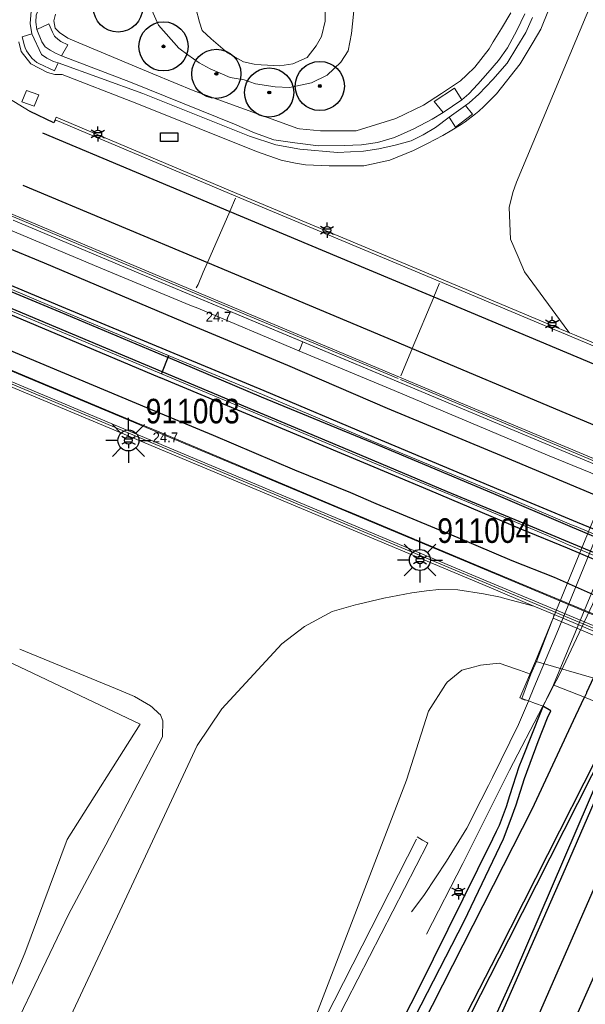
# Model space of a CAD drawing. Header units: metres. Extents: x 169249 to 194689, y 406250 to 412203.
# Tile 7 of 35: x 169576 to 169633, y 407034 to 407134. Entities that reach past the tile are written whole.
import ezdxf
from ezdxf.enums import TextEntityAlignment as Align

# ---------------------------------------------------------------- set-up
doc = ezdxf.new("R2010")
doc.units = ezdxf.units.M
doc.layers.get('0').update_dxf_attribs({"lineweight": 25})
for name, color, linetype, lineweight in [('B-WE-BV-GELEIDECONSTRUCTIE-G', 210, 'Continuous', 18), ('B-WE-GR-BOOM-S', 90, 'Continuous', 25), ('B-WE-GW-TALUD_KRUIN-G', 90, 'Continuous', 18), ('B-WE-GW-TALUD_TEEN-G', 90, 'Continuous', 18), ('B-WE-GW-WATERGANG_INSTEEK-G', 160, 'Continuous', 18), ('B-WE-GW-WATERGANG_SLOOT_BODEM-G', 160, 'Continuous', 18), ('B-WE-IE-TERREINAFSCHEIDING_KUNSTMATIG_MUUR-G', 90, 'IE-TERREINAFSCHEIDING-KUNSTMATIG-DICHT', 18), ('B-WE-IE-TERREINAFSCHEIDING_KUNSTMATIG_MUUR-GV', 90, 'IE-TERREINAFSCHEIDING-KUNSTMATIG-DICHT', 18), ('B-WE-KL-ET_LS_OV_LICHTMAST-S', 190, 'Continuous', 25), ('B-WE-KW-KUNSTWERK-G', 170, 'Continuous', 18), ('B-WE-KW-KUNSTWERK_GELUIDSWERING_SCHERM-G', 170, 'Continuous', 18), ('B-WE-KW-VOEGOVERGANG-G', 170, 'Continuous', 18), ('B-WE-OG-TOPOGRAFIE_TERREIN_ONBEGROEID-GV', 92, 'Continuous', 18), ('B-WE-OG-TOPOGRAFIE_WEG_BERM-GV', 62, 'Continuous', 18), ('B-WE-OG-TOPOGRAFIE_WEG_RIJWEG-GV', 252, 'Continuous', 18), ('B-WE-OG-TOPOGRAFIE_WEG_VERHARD-G', 252, 'Continuous', 18)]:
    doc.layers.add(name, color=color, linetype=linetype, lineweight=lineweight)
for name, color, linetype in [('B-WE-IE-MEUBILAIR_WEGMEUBILAIR-S', 7, 'Continuous'), ('B-WE-OG-TOPOGRAFIE_WEG_RIJWEG-G', 7, 'Continuous'), ('B-WE-OG-TOPOGRAFIE_WEG_VERKEERSEILAND-GV', 7, 'Continuous'), ('B-WE-VH-GOOT-G', 7, 'Continuous'), ('B-WE-VW-MARKERING-G', 7, 'Continuous'), ('Label_Puntobject', 7, 'Continuous')]:
    doc.layers.add(name, color=color, linetype=linetype)
doc.styles.add('ARIAL', font='ARIALN.TTF', dxfattribs={"height": 1})
doc.styles.add('NLCS-ISO', font='txt')
doc.linetypes.add('IE-TERREINAFSCHEIDING-KUNSTMATIG-DICHT', pattern='A,8,-1,[82,NLCS.SHX,S=0.75,R=90,X=0,Y=0],-1', length=10)

# ---------------------------------------------------------------- blocks, each defined once
blk = doc.blocks.new('SKL-ET_OV_KAST_ALGEMEEN-SO')
for p, q in [((-0.91, 0.44), (0.84, 0.44)), ((-0.91, -0.43), (-0.91, 0.44)), ((0.84, 0.44), (0.84, -0.43)), ((0.84, -0.43), (-0.91, -0.43))]:
    blk.add_line(p, q)
blk = doc.blocks.new('SGR-BOOM_01')
at = {"ltscale": 0.1}
h = blk.add_hatch(color=256, dxfattribs=at)
edge = h.paths.add_edge_path()
edge.add_arc((0, 0), 0.15, 0, 360)
for radius in [2.5, 0.045]:
    blk.add_circle((0, 0), radius)
blk.add_circle((0, 0), 0.15, dxfattribs=at)
blk = doc.blocks.new('B-SIE-WEG_LICHTMAST-SO')
at = {"ltscale": 0.1}
for p, q in [((-0.33, 0.19), (-0.67, 0.39)), ((0, 0.39), (0, 0.77)), ((0.33, 0.19), (0.67, 0.39)), ((-0.33, -0.19), (-0.67, -0.39)), ((0, -0.39), (0, -0.77)), ((0.33, -0.19), (0.67, -0.39))]:
    blk.add_line(p, q, dxfattribs=at)
at = {"flags": 128}
for points in [[(-0.35, 0.15), (0.35, 0.15)], [(-0.35, -0.15), (0.35, -0.15)]]:
    blk.add_lwpolyline(points, dxfattribs=at)
at = {"ltscale": 0.1}
blk.add_circle((0, 0), 0.386, dxfattribs=at)
at = {"style": 'NLCS-ISO'}
blk.add_attdef('TYPE', text='', height=0.549, dxfattribs=at).set_placement((0, 0.77), align=Align.BOTTOM_CENTER)
blk = doc.blocks.new('LM')
for p, q in [((-1.23, 0.3), (-2.09, 1.16)), ((-0.47, 0.61), (-0.47, 1.83)), ((0.29, 0.3), (1.15, 1.16)), ((-1.54, -0.46), (-2.76, -0.46)), ((0.6, -0.46), (1.82, -0.46)), ((-1.23, -1.22), (-2.09, -2.08)), ((-0.47, -1.53), (-0.47, -2.75)), ((0.29, -1.21), (1.15, -2.08))]:
    blk.add_line(p, q)
blk.add_circle((-0.47, -0.46), 1.07)
at = {"color": 7, "style": 'ARIAL'}
blk.add_attdef('MASTNR.', (1.3, 1.28), '', height=2.5, dxfattribs=at)

msp = doc.modelspace()

# ---------------------------------------------------------------- linework, layer by layer
at = {"layer": 'B-WE-BV-GELEIDECONSTRUCTIE-G'}
msp.add_line((169629.96, 407066.04, 15.64), (169629.96, 407066.04, 15.64), dxfattribs=at)
for points in [[(169645.34, 407102.95, 15.7), (169645.28, 407102.79, 15.7), (169644.78, 407101.49, 15.71), (169637.04, 407082.02, 15.69), (169633.89, 407074.25, 15.74), (169630.63, 407067.33, 15.65), (169630.19, 407066.48, 15.64), (169629.96, 407066.04, 15.64)], [(169569.34, 407100.25, 10.23), (169569.73, 407100.07, 10.22), (169670.3, 407057.97, 10.02), (169689.01, 407050, 10.37), (169689.14, 407049.94, 10.37)], [(169629.96, 407066.04, 15.64), (169629.31, 407064.78, 15.63), (169628.84, 407063.89, 15.62), (169628.81, 407063.82, 15.62), (169625.46, 407057.39, 15.55), (169620.7, 407047.87, 15.6), (169617, 407040.7, 15.67)]]:
    msp.add_polyline3d(points, dxfattribs=at)
at = {"layer": 'B-WE-GW-TALUD_KRUIN-G'}
msp.add_polyline3d([(169627.62, 407067.16, 15.32), (169627.6, 407067.16, 15.32), (169626.48, 407067.55, 15.29), (169626.05, 407067.7, 15.28), (169624.41, 407068.26, 15.23), (169622.48, 407068.07, 15.19), (169622.13, 407067.97, 15.18), (169621.88, 407067.9, 15.17), (169620.61, 407067.54, 15.14), (169619.09, 407066.34, 15.13), (169618.93, 407066.09, 15.13), (169617.2, 407063.38, 15.13), (169614.96, 407056.36, 15.12), (169604.8, 407029.93, 15.4), (169590.7, 407002.44, 15.12), (169582.82, 406987.3, 15)], dxfattribs=at)
at = {"layer": 'B-WE-GW-TALUD_TEEN-G'}
for points in [[(169631.55, 407101.88, 10.94), (169631.39, 407102.09, 10.95), (169626.99, 407108.07, 10.99), (169626.34, 407109.59, 10.98), (169625.55, 407111.4, 10.96), (169625.43, 407114.61, 10.96), (169625.79, 407116.14, 10.96), (169626.15, 407117.2, 10.96), (169634.3, 407136.66, 11.02), (169636.59, 407142.61, 11.02), (169647.37, 407170.75, 11.23), (169649.4, 407175.12, 11.44), (169652.59, 407181.76, 11.97), (169662.93, 407213.29, 12.14)], [(169575.28, 407020.56, 10.09), (169577.04, 407024.35, 10.08), (169585.77, 407043.05, 10.08), (169593.67, 407059.9, 10.26), (169596.17, 407063.62, 10.37), (169602.26, 407070.23, 10.51), (169602.27, 407070.24, 10.51), (169604.59, 407072.01, 10.6), (169607.39, 407073.52, 10.69), (169609.77, 407074.19, 10.76), (169610.07, 407074.26, 10.76), (169612.67, 407074.88, 10.79), (169615.52, 407075.43, 10.78), (169616.99, 407075.61, 10.8), (169618.26, 407075.77, 10.82), (169620.19, 407075.72, 10.95), (169622.79, 407075.31, 10.96), (169624.52, 407074.97, 10.94), (169624.61, 407074.94, 10.94), (169627.94, 407074.07, 10.92)]]:
    msp.add_polyline3d(points, dxfattribs=at)
at = {"layer": 'B-WE-GW-WATERGANG_INSTEEK-G'}
for points in [[(169631.76, 407140.52, 10.82), (169628.63, 407132.76, 10.72), (169627.84, 407131.43, 10.73), (169627.15, 407130.26, 10.73), (169626.53, 407129.22, 10.73), (169624.14, 407126.2, 10.69), (169622.82, 407124.9, 10.68), (169622.32, 407124.41, 10.67), (169621.98, 407124.15, 10.66), (169620.92, 407123.34, 10.61), (169620.54, 407123.05, 10.6), (169619.58, 407122.48, 10.6), (169618.67, 407121.94, 10.6), (169617.1, 407121.14, 10.58), (169615.67, 407120.41, 10.57), (169613.28, 407119.44, 10.56), (169610.62, 407118.85, 10.56), (169607.08, 407118.86, 10.6), (169604.67, 407118.95, 10.56), (169603.68, 407119.14, 10.56), (169603.32, 407119.21, 10.57), (169602.19, 407119.42, 10.57), (169599.68, 407120.32, 10.56), (169588.03, 407124.99, 10.56), (169587.08, 407125.37, 10.56), (169579.9, 407128.16, 10.5), (169579.67, 407128.16, 10.47), (169579.18, 407128.16, 10.42), (169578.42, 407128.35, 10.38), (169576.72, 407129.25, 10.37), (169575.73, 407130.48, 10.38), (169575.51, 407131.49, 10.39)], [(169598.45, 407127.6, 10.79), (169597.01, 407127.84, 10.76), (169594.98, 407128.72, 10.69), (169593.86, 407129.33, 10.6), (169592.72, 407130.16, 10.64), (169591.78, 407130.82, 10.57), (169589.72, 407133.17, 10.57), (169588.48, 407136.02, 10.57)], [(169609.69, 407135.6, 10.77), (169609.37, 407132.31, 10.74), (169609.04, 407130.56, 10.79), (169608.29, 407129.4, 10.81), (169606.88, 407128.08, 10.8), (169605.29, 407127.31, 10.8), (169603.06, 407126.84, 10.8), (169601.58, 407126.91, 10.79), (169599.58, 407127.21, 10.79), (169598.45, 407127.6, 10.79)], [(169579.25, 407134.29, 10.56), (169579.06, 407133.62, 10.56), (169579.21, 407132.87, 10.53), (169579.66, 407132.43, 10.52), (169580.48, 407131.86, 10.52), (169580.96, 407131.63, 10.52), (169589.14, 407128.23, 10.54), (169593.42, 407126.44, 10.55), (169598.09, 407124.76, 10.56), (169603.9, 407122.66, 10.57), (169604.06, 407122.61, 10.57), (169606.21, 407122.43, 10.56), (169609.83, 407122.43, 10.52), (169613.78, 407123.63, 10.59), (169613.89, 407123.68, 10.59), (169616.68, 407125.02, 10.61), (169618.53, 407126.22, 10.63), (169620.47, 407127.52, 10.64), (169621.07, 407128.08, 10.64), (169621.92, 407128.88, 10.65), (169623.38, 407130.76, 10.68), (169623.8, 407131.46, 10.7), (169624.63, 407132.84, 10.72), (169625.59, 407134.43, 10.76)], [(169575.59, 407069.69, 10.27), (169585.91, 407065.45, 10.23), (169587.27, 407064.89, 10.23), (169588.92, 407063.94, 10.22), (169589.11, 407063.75, 10.22), (169589.71, 407063.19, 10.21), (169589.91, 407063, 10.2), (169590.16, 407062.41, 10.18), (169590.13, 407060.77, 10.12), (169584.35, 407049.77, 9.85), (169583.29, 407047.8, 9.84), (169580.56, 407042.71, 9.82), (169572.14, 407025.21, 9.74)]]:
    msp.add_polyline3d(points, dxfattribs=at)
at = {"layer": 'B-WE-GW-WATERGANG_SLOOT_BODEM-G'}
for points in [[(169576.82, 407132.3, 9.74), (169576.65, 407133.34, 9.65), (169576.77, 407134.6, 9.65), (169577.08, 407135.62, 9.65), (169577.64, 407136.42, 9.65), (169578.33, 407137.14, 9.65), (169579.9, 407138.29, 9.65), (169580.71, 407138.56, 9.65), (169581.18, 407138.38, 9.65), (169581.1, 407137.92, 9.65), (169580.3, 407137.35, 9.65), (169579.16, 407136.54, 9.65), (169578.03, 407135.61, 9.71), (169577.57, 407134.95, 9.72), (169577.27, 407134.19, 9.72), (169577.23, 407133.46, 9.71), (169577.35, 407132.73, 9.73)], [(169606.66, 407135.73, 9.92), (169606.7, 407133.58, 9.97), (169606.32, 407132.02, 9.97), (169605.78, 407131.07, 9.96), (169604.87, 407129.89, 9.96), (169603.39, 407129.24, 9.96), (169602.08, 407129.02, 10.01), (169600.16, 407129.12, 10.09), (169599.45, 407129.19, 10.1), (169598.37, 407129.43, 10.1), (169596.73, 407130.35, 10.1), (169595.07, 407131.78, 10.06), (169594.18, 407132.64, 10.08), (169593.88, 407133.46, 10.09), (169593.51, 407134.9, 10.07)], [(169627, 407134.31, 9.98), (169626.18, 407132.62, 9.98), (169625.24, 407130.86, 9.98), (169624.34, 407129.59, 9.98), (169623.24, 407128.32, 9.98), (169622.23, 407127.17, 9.98), (169621.3, 407126.19, 9.93), (169620.61, 407125.59, 9.84)], [(169620.96, 407125.01, 9.87), (169621.34, 407125.26, 9.92), (169622.34, 407126.15, 9.92), (169623.76, 407127.64, 9.9), (169625.2, 407129.29, 9.91), (169626.2, 407130.93, 9.91), (169627.1, 407132.43, 9.91), (169627.8, 407133.94, 9.91)], [(169618.69, 407124.29, 9.87), (169617.58, 407123.6, 9.9), (169615.7, 407122.63, 9.9), (169613.73, 407121.74, 9.89), (169612, 407121.22, 9.84), (169610.37, 407121.01, 9.84), (169608.63, 407120.92, 9.84), (169606.01, 407120.89, 9.77), (169603.6, 407121.19, 9.77), (169601.47, 407121.49, 9.77), (169599.5, 407122.21, 9.77), (169597.45, 407123.09, 9.77), (169586.86, 407127.36, 9.77), (169579.86, 407130.05, 9.73)], [(169579.5, 407129.33, 9.75), (169588.14, 407126.22, 9.74), (169598.97, 407121.89, 9.74), (169601.65, 407120.98, 9.74), (169604.1, 407120.56, 9.74), (169607.95, 407120.22, 9.74), (169610.59, 407120.34, 9.74), (169612.15, 407120.58, 9.76), (169613.8, 407120.96, 9.77), (169615.45, 407121.41, 9.77), (169616.65, 407122, 9.78), (169617.91, 407122.77, 9.87), (169619.29, 407123.82, 9.9)], [(169544.35, 406976.15, 9.46), (169547.21, 406980.44, 9.35), (169552.05, 406987.68, 9.18), (169557.86, 407000.39, 9.14), (169562.84, 407011.17, 9.15), (169563.36, 407012.32, 9.15), (169563.84, 407013.19, 9.15), (169570.49, 407025.41, 9.1), (169576.1, 407038.76, 9.18), (169580.44, 407050.31, 9.16), (169587.85, 407062.07, 9.07), (169574.93, 407068.21, 9.41), (169564.92, 407072.9, 9.34), (169562.56, 407074.98, 9.45), (169561.33, 407080.07, 9.61), (169563.82, 407089.26, 9.33)]]:
    msp.add_polyline3d(points, dxfattribs=at)
at = {"layer": 'B-WE-IE-TERREINAFSCHEIDING_KUNSTMATIG_MUUR-G'}
for p, q in [((169627.94, 407074.07, 10.92), (169630.01, 407073.2, 10.92)), ((169630.01, 407073.2, 10.92), (169665.51, 407058.33, 10.92))]:
    msp.add_line(p, q, dxfattribs=at)
for points in [[(169631.55, 407101.88, 10.94), (169629.76, 407102.63, 10.94), (169615.96, 407108.41, 10.94), (169597.71, 407116.06, 10.88), (169579.3, 407123.8, 10.84), (169579.19, 407123.53, 10.3)], [(169579.19, 407123.53, 10.3), (169597.6, 407115.78, 10.15), (169615.84, 407108.13, 9.85), (169629.65, 407102.35, 9.76), (169630.75, 407101.89, 9.75), (169676.07, 407082.86, 9.95), (169684.98, 407079.11, 10.05), (169698.97, 407073.21, 10.3)], [(169638.13, 407099.11, 11.14), (169634.25, 407100.74, 11.06), (169632.05, 407101.67, 10.97), (169631.55, 407101.88, 10.94)], [(169568.81, 407098.88, 10.93), (169568.8, 407098.86, 10.93), (169623.38, 407075.98, 10.92), (169627.94, 407074.07, 10.92)], [(169671.63, 407055.76, 10.92), (169672.16, 407055.54, 10.92), (169688.6, 407048.65, 10.92), (169688.6, 407048.67, 10.92), (169688.68, 407048.86, 10.88), (169568.9, 407099.11, 10.93), (169568.81, 407098.88, 10.93)]]:
    msp.add_polyline3d(points, dxfattribs=at)
at = {"layer": 'B-WE-IE-TERREINAFSCHEIDING_KUNSTMATIG_MUUR-GV'}
msp.add_polyline3d([(169688.78, 407049.05, 10.41), (169688.65, 407049.1, 10.41), (169665.71, 407058.84, 10.09), (169621.61, 407077.24, 9.93), (169592.99, 407089.25, 10.12), (169568.95, 407099.34, 10.4)], dxfattribs=at)
at = {"layer": 'B-WE-KW-KUNSTWERK-G'}
for p, q in [((169633.08, 407064.79, 15.69), (169629.96, 407066.04, 15.6)), ((169636.71, 407063.32, 15.77), (169633.08, 407064.79, 15.69))]:
    msp.add_line(p, q, dxfattribs=at)
for points in [[(169627.38, 407064.42, 15.65), (169626.5, 407064.73, 15.71), (169628.1, 407068.46, 15.46), (169643.55, 407106.25, 15.73), (169643.64, 407106.21, 15.73), (169643.98, 407106.06, 15.71), (169644.34, 407105.9, 15.7)], [(169629.91, 407066.06, 15.6), (169645.21, 407102.81, 15.6), (169645.28, 407102.97, 15.6)], [(169628.18, 407068.43, 14.5), (169628.18, 407068.42, 14.51), (169627.62, 407067.16, 15.32)], [(169663.74, 407053.89, 14.4), (169663.72, 407053.9, 14.4), (169656.21, 407058.15, 13.59), (169648.52, 407061.75, 13.31), (169640.13, 407064.98, 13.5), (169628.41, 407068.36, 14.54), (169628.27, 407068.4, 14.55), (169628.18, 407068.43, 14.5)], [(169627.62, 407067.16, 15.32), (169626.69, 407064.66, 15.32), (169626.67, 407064.62, 15.31), (169627.03, 407064.49, 15.23)], [(169629.91, 407066.06, 15.6), (169629.53, 407065.26, 15.59), (169628.88, 407063.88, 15.56), (169628.86, 407063.89, 15.56), (169628.08, 407064.17, 15.61), (169627.38, 407064.42, 15.65)], [(169629.96, 407066.04, 15.6), (169629.93, 407066.06, 15.6), (169629.91, 407066.06, 15.6)]]:
    msp.add_polyline3d(points, dxfattribs=at)
at = {"layer": 'B-WE-KW-KUNSTWERK_GELUIDSWERING_SCHERM-G'}
for p, q in [((169574.92, 407113.34, 10.3), (169587.25, 407108.16, 10.3)), ((169587.25, 407108.16, 10.3), (169620.68, 407094.13, 9.87)), ((169614.36, 407097.11, 10.8), (169637.23, 407087.5, 10.8)), ((169620.68, 407094.13, 9.87), (169637.15, 407087.23, 9.9)), ((169627.38, 407064.42, 15.84), (169627.38, 407064.42, 15.84))]:
    msp.add_line(p, q, dxfattribs=at)
for points in [[(169572.91, 407114.52, 13.34), (169586.51, 407108.8, 13.32), (169614.11, 407097.23, 13.13)], [(169637.32, 407087.7, 9.9), (169620.87, 407094.59, 9.87), (169587.45, 407108.62, 10.3), (169577.24, 407112.91, 10.3), (169573.83, 407114.34, 10.3)], [(169644.34, 407105.9, 15.84), (169644.33, 407105.89, 15.84), (169643.87, 407104.56, 15.84), (169630.27, 407071.31, 15.84), (169627.94, 407065.74, 15.84), (169627.41, 407064.49, 15.84), (169627.39, 407064.44, 15.84), (169627.38, 407064.42, 15.84)], [(169627.38, 407064.42, 15.84), (169627.37, 407064.4, 15.84), (169626.37, 407062.04, 15.84), (169623.73, 407056.64, 15.84), (169623.32, 407055.82, 15.84), (169622.58, 407054.37, 15.84), (169621.11, 407051.49, 15.84), (169619.04, 407048.11, 15.84), (169616.8, 407044.74, 15.84), (169615.8, 407043.4, 15.84), (169615.48, 407042.98, 15.84)], [(169616.04, 407050.59, 15.59), (169616.6, 407050.26, 15.61), (169617.05, 407050.01, 15.62), (169617.13, 407049.97, 15.62), (169608.83, 407033.8, 15.67), (169595.45, 407007.7, 15.77), (169594.75, 407006.41, 15.75), (169589.14, 406996.22, 15.63), (169582.61, 406984.37, 15.48), (169579.26, 406978.72, 15.41), (169577.16, 406975.17, 15.36)], [(169582.82, 406987.3, 19.68), (169587.01, 406994.61, 19.74), (169591.19, 407001.92, 19.8), (169591.75, 407003.01, 19.81), (169603.76, 407026.39, 19.86), (169610.46, 407039.51, 19.88), (169615.99, 407050.36, 19.91)]]:
    msp.add_polyline3d(points, dxfattribs=at)
at = {"layer": 'B-WE-KW-VOEGOVERGANG-G'}
msp.add_line((169597.55, 407115.57, 10.17), (169596.97, 407114.23, 10.18), dxfattribs=at)
for points in [[(169596.97, 407114.23, 10.18), (169594.74, 407109.09, 10.21), (169594.71, 407109.02, 10.21)], [(169594.71, 407109.02, 10.21), (169594.28, 407108.03, 10.23), (169593.76, 407106.8, 10.25), (169593.57, 407106.44, 10.31)], [(169617.75, 407105.52, 9.95), (169618.3, 407106.87, 9.94), (169618.31, 407106.89, 9.94)], [(169615.55, 407100.29, 10.02), (169617.74, 407105.5, 9.95), (169617.75, 407105.52, 9.95)], [(169614.39, 407097.51, 10.03), (169615.5, 407100.17, 10.02), (169615.55, 407100.29, 10.02)]]:
    msp.add_polyline3d(points, dxfattribs=at)
at = {"layer": 'B-WE-OG-TOPOGRAFIE_TERREIN_ONBEGROEID-GV'}
for p, q in [((169587.25, 407108.16, 10.3), (169604.42, 407100.95, 10.08)), ((169604.42, 407100.95, 10.08), (169620.68, 407094.13, 9.87))]:
    msp.add_line(p, q, dxfattribs=at)
at = {"layer": 'B-WE-OG-TOPOGRAFIE_WEG_BERM-GV'}
msp.add_polyline3d([(169604.42, 407100.95, 10.08), (169604.1, 407100.19, 10.18), (169604.02, 407100.03, 10.18)], dxfattribs=at)
at = {"layer": 'B-WE-OG-TOPOGRAFIE_WEG_RIJWEG-G'}
for points in [[(169579.19, 407123.53, 10.3), (169579.13, 407123.38, 10.28), (169579.07, 407123.24, 10.27), (169576.67, 407124.37, 10.33)], [(169585.91, 406974.69, 15.38), (169587.81, 406977.88, 15.41), (169594.92, 406991.35, 15.43), (169604.02, 407009.03, 15.45), (169613.97, 407028.69, 15.49), (169620.84, 407042.01, 15.53), (169624.84, 407050.39, 15.54), (169625.51, 407052.18, 15.51), (169626.13, 407053.85, 15.51), (169626.99, 407056.53, 15.5), (169628.35, 407060.31, 15.51), (169629.32, 407062.69, 15.52), (169629.64, 407063.42, 15.53), (169628.9, 407063.87, 15.56), (169628.88, 407063.88, 15.56)]]:
    msp.add_polyline3d(points, dxfattribs=at)
at = {"layer": 'B-WE-OG-TOPOGRAFIE_WEG_RIJWEG-GV'}
msp.add_line((169590.02, 407097.7, 10.29), (169571.73, 407105.35, 10.44), dxfattribs=at)
for points in [[(169604.02, 407100.03, 10.18), (169593.71, 407104.37, 10.37), (169592.9, 407104.7, 10.38), (169583.63, 407108.56, 10.49), (169574.67, 407112.31, 10.65)], [(169572.52, 407107.22, 10.44), (169579.74, 407104.19, 10.41), (169590.75, 407099.57, 10.25)], [(169569.57, 407100.23, 10.32), (169575.46, 407097.78, 10.28), (169587.86, 407092.59, 10.19), (169588.97, 407092.13, 10.19), (169608.62, 407083.88, 9.99), (169609.24, 407083.63, 9.97), (169622.48, 407078.08, 9.92), (169629.25, 407075.26, 10.38), (169634.2, 407073.18, 9.89), (169641.93, 407069.92, 9.9), (169650.04, 407066.53, 9.91), (169659.76, 407062.45, 10), (169671.02, 407057.71, 10.09), (169680.59, 407053.69, 10.21), (169688.93, 407050.2, 10.33)], [(169693.93, 407062.29, 10.32), (169684.29, 407066.4, 10.19), (169675.91, 407069.92, 10.08), (169675.85, 407069.94, 10.08), (169663.89, 407074.94, 9.98), (169655.15, 407078.65, 9.93), (169638.67, 407085.52, 9.89), (169634.43, 407087.29, 9.89), (169633.71, 407087.62, 9.87), (169629.32, 407089.44, 9.92), (169613.72, 407096.01, 9.98), (169604.02, 407100.03, 10.18)], [(169590.75, 407099.57, 10.25), (169590.8, 407099.54, 10.25), (169600.31, 407095.58, 10.16), (169611.57, 407090.83, 10.07), (169624.79, 407085.32, 10.03), (169631.76, 407082.35, 9.99), (169632.24, 407082.17, 9.98), (169636.06, 407080.55, 9.98), (169646.7, 407076.1, 10.03), (169655.41, 407072.44, 10.06), (169664.6, 407068.61, 10.11), (169673.78, 407064.76, 10.18), (169682.54, 407061.09, 10.31), (169691.78, 407057.22, 10.44)], [(169691.04, 407055.33, 10.44), (169678.07, 407060.81, 10.25), (169672.96, 407062.94, 10.19), (169666.23, 407065.76, 10.14), (169658.42, 407069.05, 10.11), (169652.23, 407071.63, 10.05), (169643.99, 407075.09, 10.03), (169636.68, 407078.13, 10.01), (169631.47, 407080.29, 9.99), (169629.33, 407081.26, 10.09), (169621.08, 407084.71, 10.04), (169610.78, 407089, 10.09), (169599.36, 407093.81, 10.18), (169590.02, 407097.7, 10.29)]]:
    msp.add_polyline3d(points, dxfattribs=at)
at = {"layer": 'B-WE-OG-TOPOGRAFIE_WEG_VERHARD-G'}
for p, q in [((169575.83, 407131.99, 10.32), (169576.82, 407132.3, 9.74)), ((169619.84, 407126.75, 10.61), (169620.61, 407125.59, 9.84)), ((169620.61, 407125.59, 9.84), (169618.69, 407124.29, 9.87)), ((169619.29, 407123.82, 9.9), (169620.96, 407125.01, 9.87)), ((169629.9, 407072.83, 10.97), (169630.01, 407073.2, 10.92))]:
    msp.add_line(p, q, dxfattribs=at)
for points in [[(169576.67, 407124.37, 10.33), (169574.37, 407125.77, 10.35), (169573.52, 407126.51, 10.37), (169572.8, 407127.65, 10.39), (169572.23, 407129.14, 10.4), (169572.04, 407129.62, 10.41), (169571.95, 407129.86, 10.41), (169571.92, 407130.07, 10.41), (169571.62, 407131.99, 10.45), (169571.73, 407133.83, 10.47), (169572.25, 407135.51, 10.51), (169572.82, 407136.74, 10.52), (169573.79, 407138.09, 10.56), (169576.06, 407140.42, 10.57), (169576.11, 407140.46, 10.57), (169585.87, 407148.43, 10.74), (169589.34, 407151.24, 10.74), (169591.16, 407153.25, 10.76), (169592.66, 407155.19, 10.78), (169593.16, 407155.92, 10.77)], [(169579.86, 407130.05, 9.73), (169580.48, 407131.16, 10.4), (169579.79, 407131.51, 10.36), (169579.47, 407131.75, 10.36), (169579.46, 407131.75, 10.36), (169579.2, 407131.99, 10.36), (169579.12, 407132.06, 10.36), (169578.92, 407132.45, 10.36), (169578.56, 407133.29, 10.36), (169577.35, 407132.73, 9.73)], [(169577.35, 407132.73, 9.73), (169577.83, 407131.49, 9.73), (169578.19, 407130.98, 9.73), (169578.7, 407130.64, 9.73), (169579.23, 407130.33, 9.73), (169579.86, 407130.05, 9.73)], [(169579.5, 407129.33, 9.75), (169579.12, 407128.53, 10.28), (169577.55, 407129.28, 10.29), (169577.35, 407129.38, 10.29), (169576.86, 407129.79, 10.32), (169576.61, 407130.07, 10.32), (169576.3, 407130.56, 10.32), (169576.16, 407130.86, 10.32), (169576.07, 407131.07, 10.32), (169575.83, 407131.99, 10.32)], [(169576.82, 407132.3, 9.74), (169577.8, 407130.2, 9.69), (169578.37, 407129.82, 9.7), (169579.03, 407129.48, 9.7), (169579.5, 407129.33, 9.75)], [(169618.69, 407124.29, 9.87), (169617.77, 407125.4, 10.67), (169619.84, 407126.75, 10.61)], [(169577.08, 407124.93, 10.36), (169575.82, 407125.38, 10.35), (169576.28, 407126.52, 10.35), (169577.54, 407126.07, 10.36), (169577.08, 407124.93, 10.36)], [(169620.96, 407125.01, 9.87), (169621.68, 407124.11, 10.62), (169619.96, 407122.8, 10.61), (169619.29, 407123.82, 9.9)], [(169628.18, 407068.43, 14.5), (169629.87, 407072.76, 11.03), (169629.9, 407072.83, 10.97)], [(169665.45, 407057.85, 10.97), (169649.3, 407064.65, 10.91), (169629.9, 407072.83, 10.97)]]:
    msp.add_polyline3d(points, dxfattribs=at)
at = {"layer": 'B-WE-OG-TOPOGRAFIE_WEG_VERKEERSEILAND-GV'}
for p, q in [((169590.67, 407099.37, 10.38), (169590.11, 407097.91, 10.41)), ((169590.75, 407099.57, 10.25), (169590.67, 407099.37, 10.38)), ((169590.11, 407097.91, 10.41), (169590.02, 407097.7, 10.29))]:
    msp.add_line(p, q, dxfattribs=at)
for points in [[(169590.67, 407099.37, 10.38), (169579.7, 407103.96, 10.51), (169571.94, 407107.2, 10.54)], [(169590.11, 407097.91, 10.41), (169571.82, 407105.58, 10.56)], [(169691.68, 407057.01, 10.61), (169682.42, 407060.89, 10.44), (169673.73, 407064.54, 10.31), (169664.53, 407068.39, 10.26), (169655.35, 407072.23, 10.19), (169646.58, 407075.86, 10.15), (169635.97, 407080.34, 10.12), (169631.63, 407082.18, 10.06), (169623.86, 407085.48, 10.2), (169611.51, 407090.69, 10.24), (169600.21, 407095.34, 10.29), (169590.7, 407099.36, 10.38), (169590.67, 407099.37, 10.38)], [(169691.16, 407055.58, 10.61), (169678.14, 407060.99, 10.37), (169673.04, 407063.15, 10.31), (169666.28, 407065.96, 10.26), (169658.42, 407069.24, 10.21), (169652.33, 407071.84, 10.18), (169644.11, 407075.28, 10.16), (169636.84, 407078.34, 10.12), (169631.56, 407080.53, 10.12), (169627.4, 407082.27, 10.13), (169619.15, 407085.68, 10.16), (169610.85, 407089.2, 10.2), (169599.47, 407093.98, 10.3), (169590.11, 407097.91, 10.41)]]:
    msp.add_polyline3d(points, dxfattribs=at)
at = {"layer": 'B-WE-VH-GOOT-G'}
msp.add_polyline3d([(169586, 406976.6, 15.42), (169591.89, 406987.44, 15.45), (169598.79, 407001, 15.47), (169599.17, 407001.76, 15.47), (169600.54, 407004.45, 15.48), (169603.58, 407010.45, 15.51), (169616.2, 407035.09, 15.54), (169623.74, 407050.39, 15.54), (169624.13, 407051.16, 15.53), (169624.44, 407051.78, 15.52), (169625.15, 407053.69, 15.52), (169625.49, 407054.8, 15.52), (169625.81, 407055.85, 15.51), (169626.44, 407057.75, 15.49), (169626.74, 407058.51, 15.5), (169628.71, 407063.46, 15.56), (169628.85, 407063.8, 15.56), (169628.88, 407063.88, 15.56)], dxfattribs=at)
at = {"layer": 'B-WE-VW-MARKERING-G'}
for p, q in [((169577.92, 407122.22, 10.36), (169596.97, 407114.23, 10.13)), ((169575.91, 407116.89, 10.38), (169594.71, 407109.02, 10.19))]:
    msp.add_line(p, q, dxfattribs=at)
for points in [[(169596.97, 407114.23, 10.13), (169610.75, 407108.45, 9.97), (169617.75, 407105.52, 9.98)], [(169594.71, 407109.02, 10.19), (169613.72, 407101.06, 9.99), (169615.55, 407100.29, 9.98)], [(169707.99, 407050.8, 10.69), (169701.34, 407053.62, 10.58), (169691.91, 407057.59, 10.43), (169683.37, 407061.15, 10.31), (169673.94, 407065.12, 10.18), (169666.67, 407068.19, 10.12), (169659.3, 407071.25, 10.08), (169651.75, 407074.44, 10.04), (169636.81, 407080.73, 9.98), (169632.37, 407082.58, 9.98), (169624.55, 407085.83, 10.03), (169611.71, 407091.21, 10.09), (169600.48, 407095.96, 10.15), (169590.91, 407099.95, 10.29), (169590.9, 407099.95, 10.29), (169579.89, 407104.52, 10.4), (169572.66, 407107.53, 10.45)], [(169571.57, 407105.01, 10.43), (169580.04, 407101.46, 10.38), (169589.86, 407097.34, 10.28), (169589.89, 407097.33, 10.28), (169610.58, 407088.68, 10.09), (169617.29, 407085.85, 10.05), (169626.66, 407081.91, 10.01), (169631.33, 407079.99, 9.99), (169636.52, 407077.79, 10), (169643.85, 407074.71, 10.02), (169652.06, 407071.26, 10.06), (169658.24, 407068.7, 10.09), (169666.07, 407065.43, 10.14), (169672.83, 407062.57, 10.19), (169677.88, 407060.44, 10.24), (169690.93, 407054.98, 10.42), (169696.61, 407052.61, 10.52), (169706.91, 407048.3, 10.66)], [(169617.75, 407105.52, 9.98), (169675.57, 407081.27, 10.04), (169679.89, 407079.47, 10.1)], [(169648.87, 407101.52, 15.67), (169648.8, 407101.35, 15.67), (169648.78, 407101.31, 15.67), (169643.6, 407088.67, 15.71), (169636.86, 407072.91, 15.7), (169633.3, 407065.27, 15.69), (169633.28, 407065.23, 15.69), (169633.08, 407064.79, 15.69)], [(169615.55, 407100.29, 9.98), (169631.17, 407093.69, 9.92), (169677.68, 407074.22, 10.13)], [(169584.95, 406971.28, 15.51), (169594.14, 406987.45, 15.58), (169603.85, 407006.44, 15.62), (169613.51, 407025.41, 15.65), (169624.85, 407047.68, 15.71), (169627.75, 407053.42, 15.77), (169632.21, 407062.93, 15.69), (169633.08, 407064.79, 15.69)], [(169583.61, 406962.35, 15.58), (169587.86, 406968.82, 15.63), (169590.42, 406973.08, 15.64), (169592.72, 406977.04, 15.65), (169605.12, 407001.03, 15.68), (169616.23, 407023.12, 15.71), (169624.24, 407038.7, 15.67), (169626.92, 407043.99, 15.67), (169636.71, 407063.32, 15.77)], [(169637.76, 407062.9, 15.78), (169636.16, 407058.97, 15.77), (169630.88, 407046.79, 15.77), (169620.74, 407023.78, 15.77), (169611.16, 407003.05, 15.76), (169589.4, 406958.91, 15.79)], [(169637.32, 407063.08, 15.76), (169625.92, 407036.58, 15.77), (169620.2, 407023.91, 15.79), (169617.76, 407025.18, 15.75), (169625.38, 407040.17, 15.72), (169635.22, 407059.6, 15.78), (169637.17, 407063.14, 15.77)], [(169644.29, 407060.27, 15.98), (169636.22, 407041.31, 15.94), (169625.85, 407017.95, 16.01), (169617.64, 407000.43, 15.96), (169605.85, 406976.05, 15.96), (169596.06, 406956.58, 15.95), (169584.04, 406933.59, 15.94), (169566.87, 406902.37, 15.93), (169548.85, 406871.4, 15.93), (169530.37, 406841.22, 15.92), (169523.6, 406830.57, 15.91)]]:
    msp.add_polyline3d(points, dxfattribs=at)
at = {"layer": 'B-WE-VW-MARKERING-G', "linetype": 'Continuous'}
for points in [[(169573.98, 407110.69, 10.52), (169578.07, 407108.98, 10.47), (169592.2, 407103.02, 10.3), (169592.25, 407102.99, 10.3), (169602.86, 407098.58, 10.1), (169613.01, 407094.22, 10.01), (169625.01, 407089.21, 9.94), (169633.67, 407085.61, 9.92), (169638.81, 407083.36, 9.93), (169654.42, 407076.8, 9.97), (169663.69, 407072.92, 10.03), (169675.14, 407068.09, 10.12), (169683, 407064.81, 10.22), (169693.2, 407060.55, 10.37), (169702.39, 407056.66, 10.56), (169707.88, 407054.4, 10.66)], [(169570.25, 407101.89, 10.32), (169578.69, 407098.37, 10.27), (169588.51, 407094.29, 10.22), (169595.28, 407091.47, 10.14), (169603.55, 407087.95, 10.04), (169609.26, 407085.63, 10), (169611.85, 407084.51, 9.99), (169620.19, 407081.04, 9.95), (169625.69, 407078.72, 9.93), (169630.01, 407077, 9.95), (169633.98, 407075.25, 9.92), (169645.11, 407070.62, 9.94), (169650.77, 407068.24, 9.97), (169661.67, 407063.68, 10.03), (169671.58, 407059.56, 10.12), (169681.55, 407055.38, 10.24), (169689.58, 407052.02, 10.35), (169694.93, 407049.74, 10.45), (169700.39, 407047.49, 10.53), (169703.32, 407046.29, 10.56)], [(169640.95, 407061.62, 15.91), (169637.44, 407053.08, 15.9), (169627.03, 407029.36, 15.9), (169621.98, 407018.34, 15.9), (169601.21, 406974.72, 15.88), (169591.6, 406955.72, 15.87), (169579.07, 406931.96, 15.84), (169561.54, 406900.22, 15.85), (169543.29, 406869.07, 15.84), (169518.19, 406828.83, 15.83)]]:
    msp.add_polyline3d(points, dxfattribs=at)

# ---------------------------------------------------------------- block references
for p, values in [((169587.13, 407091.38, 10.59), {'MASTNR.': '911003'}), ((169616.8, 407079.22, 10.9), {'MASTNR.': '911004'})]:
    msp.add_blockref('LM', p).add_auto_attribs(values)
at = {"layer": 'B-WE-GR-BOOM-S', "color": 7}
for p in [(169585.6, 407134.97, 10.66), (169590.23, 407131.01, 10.54), (169595.61, 407128.22, 10.74), (169600.99, 407126.32, 10.73), (169606.14, 407126.98, 10.71)]:
    msp.add_blockref('SGR-BOOM_01', p, dxfattribs=at)
at = {"layer": 'B-WE-IE-MEUBILAIR_WEGMEUBILAIR-S', "color": 7}
msp.add_blockref('SKL-ET_OV_KAST_ALGEMEEN-SO', (169590.85, 407121.76, 10.56), dxfattribs=at)
at = {"layer": 'B-WE-KL-ET_LS_OV_LICHTMAST-S', "color": 7}
for p in [(169583.55, 407122.1, 10.98), (169606.88, 407112.31, 10.96), (169629.79, 407102.76, 11.1), (169586.66, 407090.92, 10.59), (169616.33, 407078.77, 10.9), (169620.26, 407045, 15.6)]:
    msp.add_blockref('B-SIE-WEG_LICHTMAST-SO', p, dxfattribs=at)

# ---------------------------------------------------------------- texts
at = {"layer": 'Label_Puntobject', "lineweight": 18}
for p in [(169595.83, 407103.52, 10.25), (169590.42, 407091.24, 10.84)]:
    msp.add_text('24.7', height=1, dxfattribs=at).set_placement(p, align=Align.MIDDLE)

doc.saveas('drawing.dxf')
